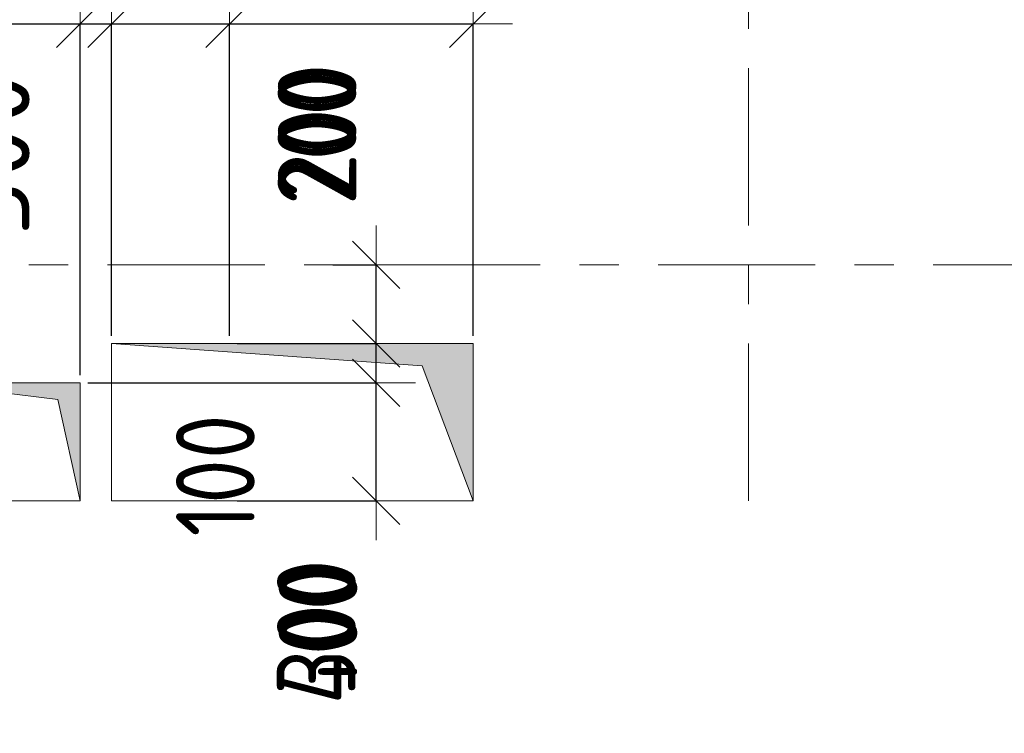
# Model space of a CAD drawing. Header units: metres. Extents: x -38 to 89, y -15 to 21.
# Tile 75 of 129: x 49.65 to 52.15, y 6.21 to 8.02. Entities that reach past the tile are written whole.
import ezdxf

# ---------------------------------------------------------------- set-up
doc = ezdxf.new("R2010")
doc.units = ezdxf.units.M
doc.header["$PDMODE"] = 65
doc.linetypes.add('______11', pattern=[0.5, 0.4, -0.05, 0, -0.05])
doc.linetypes.add('______5', pattern=[1.1, 0.8, -0.1, 0.1, -0.1])
for name, color, linetype, lineweight in [('XR$2$Осевая линия (1)', 7, '______5', 13), ('XR$3$Перекрытие (1)', 7, 'Continuous', 35), ('XR$4$Размерная линия (1)', 7, 'Continuous', 13), ('XR$5$Размерная линия (1)', 7, 'Continuous', 13)]:
    doc.layers.add(name, color=color, linetype=linetype, lineweight=lineweight)
doc.layers.add('XR$3$Макрос проема_ отверстия', color=7, linetype='Continuous', lineweight=13, true_color=0x2d2d2d)
doc.styles.add('ISOCPEUR', font='txt')
doc.dimstyles.new('DIMSTYLE_3', dxfattribs={"dimtxt": 0.2, "dimasz": 0.2, "dimexe": 0, "dimexo": 0, "dimgap": 0.1, "dimtad": 2, "dimdec": 0, "dimlfac": 1000, "dimrnd": 5, "dimzin": 12, "dimdsep": 46, "dimtxsty": 'ISOCPEUR', "dimblk1": 'ALL_ML_STRICH', "dimblk2": 'ALL_ML_STRICH', "dimsah": 1, "dimcen": 0, "dimclrd": 7, "dimclre": 256, "dimclrt": 7, "dimadec": 0, "dimazin": 0, "dimtfac": 1, "dimtdec": 0, "dimtix": 1, "dimtmove": 2, "dimatfit": 3, "dimfxl": 0, "dimtzin": 0, "dimlwd": 0, "dimlwe": -3, "dimarcsym": 0})
doc.dimstyles.new('DIMSTYLE_6', dxfattribs={"dimtxt": 0.2, "dimasz": 0.2, "dimexe": 0, "dimexo": 0, "dimgap": 0.1, "dimtad": 2, "dimdec": 0, "dimlfac": 1000, "dimrnd": 5, "dimzin": 12, "dimdsep": 46, "dimtxsty": 'ISOCPEUR', "dimblk1": 'ALL_ML_STRICH', "dimblk2": 'ALL_ML_STRICH', "dimsah": 1, "dimcen": 0, "dimclrd": 7, "dimclre": 256, "dimclrt": 7, "dimadec": 0, "dimazin": 0, "dimtfac": 1, "dimtdec": 0, "dimtix": 1, "dimtmove": 2, "dimatfit": 3, "dimfxl": 0, "dimtvp": 1.2, "dimtzin": 0, "dimlwd": 0, "dimlwe": -3, "dimarcsym": 0})
doc.dimstyles.new('DIMSTYLE_7', dxfattribs={"dimtxt": 0.2, "dimasz": 0.2, "dimexe": 0, "dimexo": 0, "dimgap": 0.1, "dimtad": 0, "dimdec": 0, "dimlfac": 1000, "dimrnd": 5, "dimzin": 12, "dimdsep": 46, "dimtxsty": 'ISOCPEUR', "dimblk1": 'ALL_ML_STRICH', "dimblk2": 'ALL_ML_STRICH', "dimsah": 1, "dimcen": 0, "dimclrd": 7, "dimclre": 256, "dimclrt": 7, "dimadec": 0, "dimazin": 0, "dimtfac": 1, "dimtdec": 0, "dimtix": 1, "dimtmove": 2, "dimatfit": 3, "dimfxl": 0, "dimtvp": 1.2, "dimtzin": 0, "dimlwd": 0, "dimlwe": -3, "dimarcsym": 0})

# ---------------------------------------------------------------- blocks, each defined once
blk = doc.blocks.new('Отображение проема', base_point=(-1.1579, -49.3094))
at = {"layer": 'XR$3$Макрос проема_ отверстия', "true_color": 0x000000, "transparency": 33554687}
blk.add_hatch(color=18, dxfattribs=at).paths.add_polyline_path([(-1.1579, -50.1094), (-1.0448, -49.4225), (-0.3579, -49.3094), (-1.1579, -49.3094)])
at = {"layer": 'XR$3$Макрос проема_ отверстия', "transparency": 33554687}
for p, q in [((-1.1579, -50.1094), (-1.1579, -49.3094)), ((-1.1579, -49.3094), (-0.3579, -49.3094)), ((-1.0448, -49.4225), (-0.3579, -49.3094)), ((-1.1579, -50.1094), (-1.0448, -49.4225))]:
    blk.add_line(p, q, dxfattribs=at)
blk = doc.blocks.new('ALL_ML_STRICH')
at = {"color": 0, "linetype": 'ByBlock', "lineweight": -2}
for p, q in [((0, -0.5), (0, 0.5)), ((-0.3, -0.3), (0.3, 0.3)), ((-1, 0), (0.5, 0))]:
    blk.add_line(p, q, dxfattribs=at)
blk = doc.blocks.new('*D243')
at = {"layer": 'DEFPOINTS', "color": 7, "linetype": 'Continuous', "lineweight": 13, "transparency": 33554687}
for p in [(49.4, 8.0126), (49.4, 7.1), (49.8, 7.1)]:
    blk.add_point(p, dxfattribs=at)
at = {"layer": 'XR$4$Размерная линия (1)', "color": 9, "linetype": 'Continuous', "lineweight": -2, "true_color": 0xc7c7c7, "transparency": 33554687}
for p, q in [((49.4, 7.12), (49.4, 8.0126)), ((49.8, 7.12), (49.8, 8.0126))]:
    blk.add_line(p, q, dxfattribs=at)
at = {"layer": 'XR$4$Размерная линия (1)', "color": 7, "linetype": 'Continuous', "lineweight": -2, "transparency": 33554687}
blk.add_line((49.4, 8.0126), (49.8, 8.0126), dxfattribs=at)
at = {"layer": 'XR$4$Размерная линия (1)', "color": 7, "linetype": 'Continuous', "lineweight": 13, "transparency": 33554687, "xscale": 0.2, "yscale": 0.2, "zscale": 0.2, "rotation": 180}
blk.add_blockref('ALL_ML_STRICH', (49.4, 8.0126), dxfattribs=at)
at = {"layer": 'XR$4$Размерная линия (1)', "color": 7, "linetype": 'Continuous', "lineweight": 13, "transparency": 33554687, "xscale": 0.2, "yscale": 0.2, "zscale": 0.2}
blk.add_blockref('ALL_ML_STRICH', (49.8, 8.0126), dxfattribs=at)
at = {"layer": 'XR$4$Размерная линия (1)', "color": 7, "linetype": 'Continuous', "lineweight": 13, "transparency": 33554687, "insert": (49.2569, 8.5084), "char_height": 0.2, "width": 0.5, "attachment_point": 5, "style": 'ISOCPEUR'}
blk.add_mtext('\\W0.83;\\A1;{400}', dxfattribs=at)
blk = doc.blocks.new('*D244')
at = {"layer": 'DEFPOINTS', "color": 7, "linetype": 'Continuous', "lineweight": 13, "transparency": 33554687}
for p in [(49.8, 8.0126), (49.88, 7.2), (49.8, 7.1)]:
    blk.add_point(p, dxfattribs=at)
at = {"layer": 'XR$4$Размерная линия (1)', "color": 9, "linetype": 'Continuous', "lineweight": -2, "true_color": 0xc7c7c7, "transparency": 33554687}
for p, q in [((49.8, 7.12), (49.8, 8.0126)), ((49.88, 7.22), (49.88, 8.0126))]:
    blk.add_line(p, q, dxfattribs=at)
at = {"layer": 'XR$4$Размерная линия (1)', "color": 7, "linetype": 'Continuous', "lineweight": -2, "transparency": 33554687}
blk.add_line((49.8, 8.0126), (49.88, 8.0126), dxfattribs=at)
at = {"layer": 'XR$4$Размерная линия (1)', "color": 7, "linetype": 'Continuous', "lineweight": 13, "transparency": 33554687, "xscale": 0.2, "yscale": 0.2, "zscale": 0.2}
blk.add_blockref('ALL_ML_STRICH', (49.88, 8.0126), dxfattribs=at)
at = {"layer": 'XR$4$Размерная линия (1)', "color": 7, "linetype": 'Continuous', "lineweight": 13, "transparency": 33554687, "xscale": 0.2, "yscale": 0.2, "zscale": 0.2, "rotation": 180}
blk.add_blockref('ALL_ML_STRICH', (49.8, 8.0126), dxfattribs=at)
at = {"layer": 'XR$4$Размерная линия (1)', "color": 7, "linetype": 'Continuous', "lineweight": 13, "transparency": 33554687, "insert": (50.1103, 8.5327), "char_height": 0.2, "width": 0.333333, "attachment_point": 5, "style": 'ISOCPEUR'}
blk.add_mtext('\\W0.83;\\A1;{80}', dxfattribs=at)
blk = doc.blocks.new('*D245')
at = {"layer": 'DEFPOINTS', "color": 7, "linetype": 'Continuous', "lineweight": 13, "transparency": 33554687}
for p in [(49.88, 8.0126), (49.88, 7.2), (50.18, 7.2)]:
    blk.add_point(p, dxfattribs=at)
at = {"layer": 'XR$4$Размерная линия (1)', "color": 9, "linetype": 'Continuous', "lineweight": -2, "true_color": 0xc7c7c7, "transparency": 33554687}
for p, q in [((49.88, 7.22), (49.88, 8.0126)), ((50.18, 7.22), (50.18, 8.0126))]:
    blk.add_line(p, q, dxfattribs=at)
at = {"layer": 'XR$4$Размерная линия (1)', "color": 7, "linetype": 'Continuous', "lineweight": -2, "transparency": 33554687}
blk.add_line((49.88, 8.0126), (50.18, 8.0126), dxfattribs=at)
at = {"layer": 'XR$4$Размерная линия (1)', "color": 7, "linetype": 'Continuous', "lineweight": 13, "transparency": 33554687, "xscale": 0.2, "yscale": 0.2, "zscale": 0.2, "rotation": 180}
blk.add_blockref('ALL_ML_STRICH', (49.88, 8.0126), dxfattribs=at)
at = {"layer": 'XR$4$Размерная линия (1)', "color": 7, "linetype": 'Continuous', "lineweight": 13, "transparency": 33554687, "xscale": 0.2, "yscale": 0.2, "zscale": 0.2}
blk.add_blockref('ALL_ML_STRICH', (50.18, 8.0126), dxfattribs=at)
at = {"layer": 'XR$4$Размерная линия (1)', "color": 7, "linetype": 'Continuous', "lineweight": 13, "transparency": 33554687, "insert": (50.4932, 8.1629), "char_height": 0.2, "width": 0.5, "attachment_point": 5, "style": 'ISOCPEUR'}
blk.add_mtext('\\W0.83;\\A1;{300}', dxfattribs=at)
blk = doc.blocks.new('*D283')
at = {"layer": 'DEFPOINTS', "color": 7, "linetype": 'Continuous', "lineweight": 13, "transparency": 33554687}
for p in [(50.18, 7.2), (50.18, 6.8), (50.5529, 6.8)]:
    blk.add_point(p, dxfattribs=at)
at = {"layer": 'XR$4$Размерная линия (1)', "color": 9, "linetype": 'Continuous', "lineweight": -2, "true_color": 0xc7c7c7, "transparency": 33554687}
for p, q in [((50.2, 7.2), (50.5529, 7.2)), ((50.2, 6.8), (50.5529, 6.8))]:
    blk.add_line(p, q, dxfattribs=at)
at = {"layer": 'XR$4$Размерная линия (1)', "color": 7, "linetype": 'Continuous', "lineweight": -2, "transparency": 33554687}
blk.add_line((50.5529, 6.8), (50.5529, 7.2), dxfattribs=at)
at = {"layer": 'XR$4$Размерная линия (1)', "color": 7, "linetype": 'Continuous', "lineweight": 13, "transparency": 33554687, "xscale": 0.2, "yscale": 0.2, "zscale": 0.2}
for p, rotation in [((50.5529, 7.2), 90), ((50.5529, 6.8), 270)]:
    blk.add_blockref('ALL_ML_STRICH', p, dxfattribs=dict(at, rotation=rotation))
at = {"layer": 'XR$4$Размерная линия (1)', "color": 7, "linetype": 'Continuous', "lineweight": 13, "transparency": 33554687, "insert": (50.4052, 6.459), "char_height": 0.2, "width": 0.5, "attachment_point": 5, "rotation": 90, "style": 'ISOCPEUR'}
blk.add_mtext('\\W0.83;\\A1;{400}', dxfattribs=at)
blk = doc.blocks.new('*D284')
at = {"layer": 'DEFPOINTS', "color": 7, "linetype": 'Continuous', "lineweight": 13, "transparency": 33554687}
for p in [(50.4231, 7.4), (50.18, 7.2), (50.5529, 7.2)]:
    blk.add_point(p, dxfattribs=at)
at = {"layer": 'XR$4$Размерная линия (1)', "color": 9, "linetype": 'Continuous', "lineweight": -2, "true_color": 0xc7c7c7, "transparency": 33554687}
for p, q in [((50.4431, 7.4), (50.5529, 7.4)), ((50.2, 7.2), (50.5529, 7.2))]:
    blk.add_line(p, q, dxfattribs=at)
at = {"layer": 'XR$4$Размерная линия (1)', "color": 7, "linetype": 'Continuous', "lineweight": -2, "transparency": 33554687}
blk.add_line((50.5529, 7.2), (50.5529, 7.4), dxfattribs=at)
at = {"layer": 'XR$4$Размерная линия (1)', "color": 7, "linetype": 'Continuous', "lineweight": 13, "transparency": 33554687, "xscale": 0.2, "yscale": 0.2, "zscale": 0.2}
for p, rotation in [((50.5529, 7.4), 90), ((50.5529, 7.2), 270)]:
    blk.add_blockref('ALL_ML_STRICH', p, dxfattribs=dict(at, rotation=rotation))
at = {"layer": 'XR$4$Размерная линия (1)', "color": 7, "linetype": 'Continuous', "lineweight": 13, "transparency": 33554687, "insert": (50.403, 7.7407), "char_height": 0.2, "width": 0.5, "attachment_point": 5, "rotation": 90, "style": 'ISOCPEUR'}
blk.add_mtext('\\W0.83;\\A1;{200}', dxfattribs=at)
blk = doc.blocks.new('*D286')
at = {"layer": 'DEFPOINTS', "color": 7, "linetype": 'Continuous', "lineweight": 13, "transparency": 33554687}
for p in [(49.2704, 7.4), (49.2457, 7.1), (49.4, 7.1)]:
    blk.add_point(p, dxfattribs=at)
at = {"layer": 'XR$4$Размерная линия (1)', "color": 9, "linetype": 'Continuous', "lineweight": -2, "true_color": 0xc7c7c7, "transparency": 33554687}
for p, q in [((49.2504, 7.4), (49.2457, 7.4)), ((49.38, 7.1), (49.2457, 7.1))]:
    blk.add_line(p, q, dxfattribs=at)
at = {"layer": 'XR$4$Размерная линия (1)', "color": 7, "linetype": 'Continuous', "lineweight": -2, "transparency": 33554687}
blk.add_line((49.2457, 7.1), (49.2457, 7.4), dxfattribs=at)
at = {"layer": 'XR$4$Размерная линия (1)', "color": 7, "linetype": 'Continuous', "lineweight": 13, "transparency": 33554687, "xscale": 0.2, "yscale": 0.2, "zscale": 0.2}
for p, rotation in [((49.2457, 7.4), 90), ((49.2457, 7.1), 270)]:
    blk.add_blockref('ALL_ML_STRICH', p, dxfattribs=dict(at, rotation=rotation))
at = {"layer": 'XR$4$Размерная линия (1)', "color": 7, "linetype": 'Continuous', "lineweight": 13, "transparency": 33554687, "insert": (49.5716, 7.6822), "char_height": 0.2, "width": 0.6, "attachment_point": 5, "rotation": 90, "style": 'ISOCPEUR'}
blk.add_mtext('\\A1;{300}', dxfattribs=at)
blk = doc.blocks.new('*D512')
at = {"layer": 'DEFPOINTS', "color": 7, "linetype": 'Continuous', "lineweight": 13, "transparency": 33554687}
for p in [(49.8, 7.1), (50.18, 6.8), (50.5529, 6.8)]:
    blk.add_point(p, dxfattribs=at)
at = {"layer": 'XR$5$Размерная линия (1)', "color": 9, "linetype": 'Continuous', "lineweight": -2, "true_color": 0xc7c7c7, "transparency": 33554687}
for p, q in [((49.82, 7.1), (50.5529, 7.1)), ((50.2, 6.8), (50.5529, 6.8))]:
    blk.add_line(p, q, dxfattribs=at)
at = {"layer": 'XR$5$Размерная линия (1)', "color": 7, "linetype": 'Continuous', "lineweight": -2, "transparency": 33554687}
blk.add_line((50.5529, 6.8), (50.5529, 7.1), dxfattribs=at)
at = {"layer": 'XR$5$Размерная линия (1)', "color": 7, "linetype": 'Continuous', "lineweight": 13, "transparency": 33554687, "xscale": 0.2, "yscale": 0.2, "zscale": 0.2}
for p, rotation in [((50.5529, 7.1), 90), ((50.5529, 6.8), 270)]:
    blk.add_blockref('ALL_ML_STRICH', p, dxfattribs=dict(at, rotation=rotation))
at = {"layer": 'XR$5$Размерная линия (1)', "color": 7, "linetype": 'Continuous', "lineweight": 13, "transparency": 33554687, "insert": (50.401, 6.4787), "char_height": 0.2, "width": 0.5, "attachment_point": 5, "rotation": 90, "style": 'ISOCPEUR'}
blk.add_mtext('\\W0.83;\\A1;{300}', dxfattribs=at)
blk = doc.blocks.new('*D513')
at = {"layer": 'DEFPOINTS', "color": 7, "linetype": 'Continuous', "lineweight": 13, "transparency": 33554687}
for p in [(50.18, 7.2), (49.8, 7.1), (50.5529, 7.1)]:
    blk.add_point(p, dxfattribs=at)
at = {"layer": 'XR$5$Размерная линия (1)', "color": 9, "linetype": 'Continuous', "lineweight": -2, "true_color": 0xc7c7c7, "transparency": 33554687}
for p, q in [((50.2, 7.2), (50.5529, 7.2)), ((49.82, 7.1), (50.5529, 7.1))]:
    blk.add_line(p, q, dxfattribs=at)
at = {"layer": 'XR$5$Размерная линия (1)', "color": 7, "linetype": 'Continuous', "lineweight": -2, "transparency": 33554687}
blk.add_line((50.5529, 7.1), (50.5529, 7.2), dxfattribs=at)
at = {"layer": 'XR$5$Размерная линия (1)', "color": 7, "linetype": 'Continuous', "lineweight": 13, "transparency": 33554687, "xscale": 0.2, "yscale": 0.2, "zscale": 0.2}
for p, rotation in [((50.5529, 7.1), 270), ((50.5529, 7.2), 90)]:
    blk.add_blockref('ALL_ML_STRICH', p, dxfattribs=dict(at, rotation=rotation))
at = {"layer": 'XR$5$Размерная линия (1)', "color": 7, "linetype": 'Continuous', "lineweight": 13, "transparency": 33554687, "insert": (50.1441, 6.8646), "char_height": 0.2, "width": 0.5, "attachment_point": 5, "rotation": 90, "style": 'ISOCPEUR'}
blk.add_mtext('\\W0.83;\\A1;{100}', dxfattribs=at)
blk = doc.blocks.new('*D514')
at = {"layer": 'DEFPOINTS', "color": 7, "linetype": 'Continuous', "lineweight": 13, "transparency": 33554687}
for p in [(50.4231, 7.4), (50.18, 7.2), (50.5529, 7.2)]:
    blk.add_point(p, dxfattribs=at)
at = {"layer": 'XR$5$Размерная линия (1)', "color": 9, "linetype": 'Continuous', "lineweight": -2, "true_color": 0xc7c7c7, "transparency": 33554687}
for p, q in [((50.4431, 7.4), (50.5529, 7.4)), ((50.2, 7.2), (50.5529, 7.2))]:
    blk.add_line(p, q, dxfattribs=at)
at = {"layer": 'XR$5$Размерная линия (1)', "color": 7, "linetype": 'Continuous', "lineweight": -2, "transparency": 33554687}
blk.add_line((50.5529, 7.2), (50.5529, 7.4), dxfattribs=at)
at = {"layer": 'XR$5$Размерная линия (1)', "color": 7, "linetype": 'Continuous', "lineweight": 13, "transparency": 33554687, "xscale": 0.2, "yscale": 0.2, "zscale": 0.2}
for p, rotation in [((50.5529, 7.4), 90), ((50.5529, 7.2), 270)]:
    blk.add_blockref('ALL_ML_STRICH', p, dxfattribs=dict(at, rotation=rotation))
at = {"layer": 'XR$5$Размерная линия (1)', "color": 7, "linetype": 'Continuous', "lineweight": 13, "transparency": 33554687, "insert": (50.4025, 7.7228), "char_height": 0.2, "width": 0.5, "attachment_point": 5, "rotation": 90, "style": 'ISOCPEUR'}
blk.add_mtext('\\W0.83;\\A1;{200}', dxfattribs=at)
blk = doc.blocks.new('*D602')
at = {"layer": 'DEFPOINTS', "color": 7, "linetype": 'Continuous', "lineweight": 13, "transparency": 33554687}
for p in [(49.4, 8.0126), (49.4, 7.1), (49.8, 7.1)]:
    blk.add_point(p, dxfattribs=at)
at = {"layer": 'XR$5$Размерная линия (1)', "color": 9, "linetype": 'Continuous', "lineweight": -2, "true_color": 0xc7c7c7, "transparency": 33554687}
for p, q in [((49.4, 7.12), (49.4, 8.0126)), ((49.8, 7.12), (49.8, 8.0126))]:
    blk.add_line(p, q, dxfattribs=at)
at = {"layer": 'XR$5$Размерная линия (1)', "color": 7, "linetype": 'Continuous', "lineweight": -2, "transparency": 33554687}
blk.add_line((49.4, 8.0126), (49.8, 8.0126), dxfattribs=at)
at = {"layer": 'XR$5$Размерная линия (1)', "color": 7, "linetype": 'Continuous', "lineweight": 13, "transparency": 33554687, "xscale": 0.2, "yscale": 0.2, "zscale": 0.2, "rotation": 180}
blk.add_blockref('ALL_ML_STRICH', (49.4, 8.0126), dxfattribs=at)
at = {"layer": 'XR$5$Размерная линия (1)', "color": 7, "linetype": 'Continuous', "lineweight": 13, "transparency": 33554687, "xscale": 0.2, "yscale": 0.2, "zscale": 0.2}
blk.add_blockref('ALL_ML_STRICH', (49.8, 8.0126), dxfattribs=at)
at = {"layer": 'XR$5$Размерная линия (1)', "color": 7, "linetype": 'Continuous', "lineweight": 13, "transparency": 33554687, "insert": (49.2569, 8.5084), "char_height": 0.2, "width": 0.5, "attachment_point": 5, "style": 'ISOCPEUR'}
blk.add_mtext('\\W0.83;\\A1;{400}', dxfattribs=at)
blk = doc.blocks.new('*D603')
at = {"layer": 'DEFPOINTS', "color": 7, "linetype": 'Continuous', "lineweight": 13, "transparency": 33554687}
for p in [(49.8, 8.0126), (49.88, 7.2), (49.8, 7.1)]:
    blk.add_point(p, dxfattribs=at)
at = {"layer": 'XR$5$Размерная линия (1)', "color": 9, "linetype": 'Continuous', "lineweight": -2, "true_color": 0xc7c7c7, "transparency": 33554687}
for p, q in [((49.8, 7.12), (49.8, 8.0126)), ((49.88, 7.22), (49.88, 8.0126))]:
    blk.add_line(p, q, dxfattribs=at)
at = {"layer": 'XR$5$Размерная линия (1)', "color": 7, "linetype": 'Continuous', "lineweight": -2, "transparency": 33554687}
blk.add_line((49.8, 8.0126), (49.88, 8.0126), dxfattribs=at)
at = {"layer": 'XR$5$Размерная линия (1)', "color": 7, "linetype": 'Continuous', "lineweight": 13, "transparency": 33554687, "xscale": 0.2, "yscale": 0.2, "zscale": 0.2}
blk.add_blockref('ALL_ML_STRICH', (49.88, 8.0126), dxfattribs=at)
at = {"layer": 'XR$5$Размерная линия (1)', "color": 7, "linetype": 'Continuous', "lineweight": 13, "transparency": 33554687, "xscale": 0.2, "yscale": 0.2, "zscale": 0.2, "rotation": 180}
blk.add_blockref('ALL_ML_STRICH', (49.8, 8.0126), dxfattribs=at)
at = {"layer": 'XR$5$Размерная линия (1)', "color": 7, "linetype": 'Continuous', "lineweight": 13, "transparency": 33554687, "insert": (50.1103, 8.5327), "char_height": 0.2, "width": 0.333333, "attachment_point": 5, "style": 'ISOCPEUR'}
blk.add_mtext('\\W0.83;\\A1;{80}', dxfattribs=at)
blk = doc.blocks.new('*D604')
at = {"layer": 'DEFPOINTS', "color": 7, "linetype": 'Continuous', "lineweight": 13, "transparency": 33554687}
for p in [(49.88, 8.0126), (49.88, 7.2), (50.8, 7.2)]:
    blk.add_point(p, dxfattribs=at)
at = {"layer": 'XR$5$Размерная линия (1)', "color": 9, "linetype": 'Continuous', "lineweight": -2, "true_color": 0xc7c7c7, "transparency": 33554687}
for p, q in [((49.88, 7.22), (49.88, 8.0126)), ((50.8, 7.22), (50.8, 8.0126))]:
    blk.add_line(p, q, dxfattribs=at)
at = {"layer": 'XR$5$Размерная линия (1)', "color": 7, "linetype": 'Continuous', "lineweight": -2, "transparency": 33554687}
blk.add_line((49.88, 8.0126), (50.8, 8.0126), dxfattribs=at)
at = {"layer": 'XR$5$Размерная линия (1)', "color": 7, "linetype": 'Continuous', "lineweight": 13, "transparency": 33554687, "xscale": 0.2, "yscale": 0.2, "zscale": 0.2, "rotation": 180}
blk.add_blockref('ALL_ML_STRICH', (49.88, 8.0126), dxfattribs=at)
at = {"layer": 'XR$5$Размерная линия (1)', "color": 7, "linetype": 'Continuous', "lineweight": 13, "transparency": 33554687, "xscale": 0.2, "yscale": 0.2, "zscale": 0.2}
blk.add_blockref('ALL_ML_STRICH', (50.8, 8.0126), dxfattribs=at)
at = {"layer": 'XR$5$Размерная линия (1)', "color": 7, "linetype": 'Continuous', "lineweight": 13, "transparency": 33554687, "insert": (50.3483, 8.1626), "char_height": 0.2, "width": 0.5, "attachment_point": 5, "style": 'ISOCPEUR'}
blk.add_mtext('\\W0.83;\\A1;{920}', dxfattribs=at)

msp = doc.modelspace()

# ---------------------------------------------------------------- linework, layer by layer
at = {"layer": 'XR$2$Осевая линия (1)', "color": 253, "linetype": '______11', "lineweight": 13, "true_color": 0xa0a0a0, "transparency": 33554687}
for p, q in [((51.5, 6.8), (51.5, 19.78)), ((-2.63, 7.4), (62.6, 7.4))]:
    msp.add_line(p, q, dxfattribs=at)
at = {"layer": 'XR$3$Перекрытие (1)', "color": 7, "linetype": 'Continuous', "lineweight": 13, "transparency": 33554687}
for p, q in [((50.8, 7.2), (49.88, 7.2)), ((49.88, 7.2), (49.88, 7.1)), ((50.8, 6.8), (50.8, 7.2)), ((49.8, 7.1), (49.4, 7.1)), ((49.8, 6.8), (49.8, 7.1)), ((49.88, 7.1), (49.88, 6.8)), ((49.4, 6.8), (49.8, 6.8)), ((49.88, 6.8), (50.8, 6.8))]:
    msp.add_line(p, q, dxfattribs=at)

# ---------------------------------------------------------------- block references
at = {"layer": 'XR$3$Макрос проема_ отверстия', "transparency": 33554687, "xscale": 0.4999999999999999, "yscale": 1.15, "rotation": 270}
msp.add_blockref('Отображение проема', (50.8, 7.2), dxfattribs=at)
at = {"layer": 'XR$3$Макрос проема_ отверстия', "transparency": 33554687, "xscale": -0.5000000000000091, "yscale": 0.3750000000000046}
msp.add_blockref('Отображение проема', (49.8, 7.1), dxfattribs=at)

# ---------------------------------------------------------------- dimensions: what is measured, and where the dimension line sits
at = {"layer": 'XR$4$Размерная линия (1)', "color": 7, "linetype": 'Continuous', "lineweight": 13, "transparency": 33554687}
for base, p1, p2, picture, middle in [((49.8, 8.0126), (49.4, 7.12), (49.8, 7.12), '*D243', (49.2569, 8.5084)), ((49.88, 8.0126), (49.8, 7.12), (49.88, 7.22), '*D244', (50.1103, 8.5327)), ((50.18, 8.0126), (49.88, 7.22), (50.18, 7.22), '*D245', (50.4932, 8.1629))]:
    dim = msp.add_linear_dim(base=base, p1=p1, p2=p2, dimstyle='DIMSTYLE_6', override={"dimpost": '<>', "dimclrd": 7, "dimclre": 9, "dimclrt": 7, "dimlwd": 0, "dimlwe": 65533}, dxfattribs=at)
    dim.commit()
    dim.dimension.update_dxf_attribs({"geometry": picture, "text_midpoint": middle, "dimtype": 160})
for base, p1, p2, dimstyle, picture, middle in [((50.5529, 7.4), (50.2, 7.2), (50.4431, 7.4), 'DIMSTYLE_6', '*D284', (50.403, 7.7407)), ((49.2457, 7.4), (49.38, 7.1), (49.2504, 7.4), 'DIMSTYLE_7', '*D286', (49.5716, 7.6822)), ((50.5529, 7.2), (50.2, 6.8), (50.2, 7.2), 'DIMSTYLE_6', '*D283', (50.4052, 6.459))]:
    dim = msp.add_linear_dim(base=base, p1=p1, p2=p2, angle=90, dimstyle=dimstyle, override={"dimpost": '<>', "dimclrd": 7, "dimclre": 9, "dimclrt": 7, "dimlwd": 0, "dimlwe": 65533}, dxfattribs=at)
    dim.commit()
    dim.dimension.update_dxf_attribs({"geometry": picture, "text_midpoint": middle, "dimtype": 160})
at = {"layer": 'XR$5$Размерная линия (1)', "color": 7, "linetype": 'Continuous', "lineweight": 13, "transparency": 33554687}
for base, p1, p2, dimstyle, picture, middle in [((49.8, 8.0126), (49.4, 7.12), (49.8, 7.12), 'DIMSTYLE_6', '*D602', (49.2569, 8.5084)), ((49.88, 8.0126), (49.8, 7.12), (49.88, 7.22), 'DIMSTYLE_6', '*D603', (50.1103, 8.5327)), ((50.8, 8.0126), (49.88, 7.22), (50.8, 7.22), 'DIMSTYLE_3', '*D604', (50.3483, 8.1626))]:
    dim = msp.add_linear_dim(base=base, p1=p1, p2=p2, dimstyle=dimstyle, override={"dimpost": '<>', "dimclrd": 7, "dimclre": 9, "dimclrt": 7, "dimlwd": 0, "dimlwe": 65533}, dxfattribs=at)
    dim.commit()
    dim.dimension.update_dxf_attribs({"geometry": picture, "text_midpoint": middle, "dimtype": 160})
for base, p1, p2, picture, middle in [((50.5529, 7.4), (50.2, 7.2), (50.4431, 7.4), '*D514', (50.4025, 7.7228)), ((50.5529, 7.2), (49.82, 7.1), (50.2, 7.2), '*D513', (50.1441, 6.8646)), ((50.5529, 7.1), (50.2, 6.8), (49.82, 7.1), '*D512', (50.401, 6.4787))]:
    dim = msp.add_linear_dim(base=base, p1=p1, p2=p2, angle=90, dimstyle='DIMSTYLE_6', override={"dimpost": '<>', "dimclrd": 7, "dimclre": 9, "dimclrt": 7, "dimlwd": 0, "dimlwe": 65533}, dxfattribs=at)
    dim.commit()
    dim.dimension.update_dxf_attribs({"geometry": picture, "text_midpoint": middle, "dimtype": 160})

doc.saveas('drawing.dxf')
